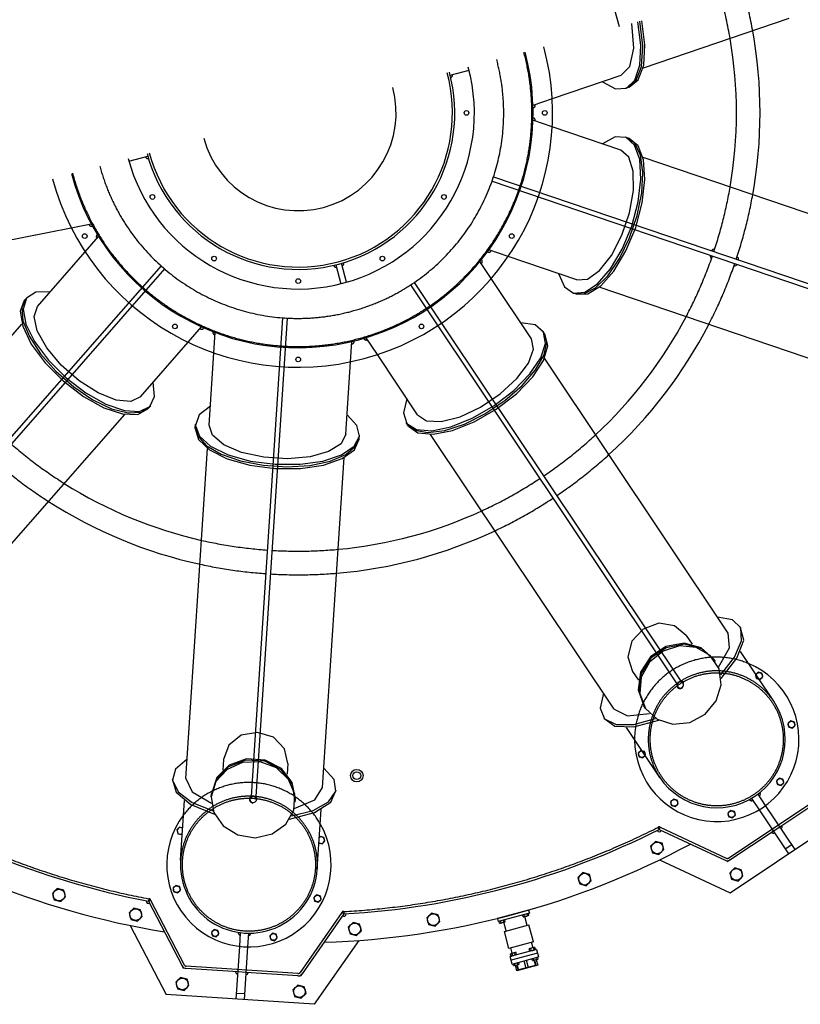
# Model space of a CAD drawing. Extents: x -1507204116 to 3732041488, y -170180604 to 62810664.
# Tile 21 of 54: x 124531 to 126526, y -871 to 1645. Entities that reach past the tile are written whole.
import ezdxf

# ---------------------------------------------------------------- set-up
doc = ezdxf.new("R2010")
doc.units = 0
doc.header["$LTSCALE"] = 1000
doc.header["$MEASUREMENT"] = 0
for name, pattern in [('TRATTEGGIATAX2', [1.5, 1, -0.5]), ('TRATTI1', [4, 2.5, -1.5]), ('TRATTI2', [10, 6, -4])]:
    doc.linetypes.add(name, pattern=pattern)
for name, color, linetype in [('CONTORNO', 7, 'CONTINUOUS'), ('LINEAFIN', 4, 'CONTINUOUS'), ('SALDATUR', 3, 'CONTINUOUS'), ('TRATTI1', 2, 'TRATTI1'), ('TRATTI2', 2, 'TRATTI2')]:
    doc.layers.add(name, color=color, linetype=linetype)

msp = doc.modelspace()

# ---------------------------------------------------------------- linework, layer by layer
at = {"layer": 'CONTORNO', "color": 0, "lineweight": -2}
for p, q in [((126496.4, 1647.7), (126124.1, 1521.3)), ((126067.3, 1502), (125892, 1442.5)), ((126088.9, 1472.4), (126078.6, 1468.9)), ((126067.3, 1312), (125892, 1371.5)), ((126088.9, 1341.6), (126078.6, 1345.1)), ((126923.8, 1021.2), (126124.1, 1292.7)), ((124481.6, 1077.1), (124663.2, 1113.2)), ((124576.6, 912.5), (124698.7, 1051.7)), ((125954.8, 980.5), (125779.5, 1040.1)), ((125839.2, 829.8), (125736.3, 983.7)), ((126811.3, 689.8), (126011.6, 961.3)), ((124543.1, 927.4), (124550.3, 935.6)), ((125953.9, 943.9), (125943.6, 947.4)), ((123980.2, 232.5), (124537.1, 867.5)), ((125874.3, 840.2), (125868.3, 849.2)), ((124839.7, 681.8), (124961.8, 821)), ((125015.3, 609), (125027.4, 793.8)), ((125548.1, 635.3), (125445.3, 789.3)), ((126341.7, 77.7), (125872.5, 779.9)), ((125364.6, 586.1), (125376.7, 770.9)), ((124858.9, 650.5), (124866.1, 658.7)), ((124243.4, 1.7), (124800.2, 636.7)), ((124979.7, 600.5), (124980.4, 611.3)), ((125525.1, 606.8), (125519, 615.9)), ((125398.8, 573), (125399.5, 583.9)), ((126050.7, -116.7), (125581.4, 585.5)), ((124956.2, -293.5), (125011.4, 549.2)), ((125305.4, -316.4), (125360.7, 526.3)), ((126234.4, 71.9), (126249.5, 49.3)), ((126458, -96.4), (126373, 30.9)), ((126309.1, 4.9), (126304.9, 11.2)), ((126097.1, -19.9), (126112.2, -42.5)), ((126418.3, -22), (126411.3, -28.9)), ((126427.7, -24.5), (126418.3, -22)), ((126430.3, -34), (126427.7, -24.5)), ((126411.3, -28.9), (126413.9, -38.4)), ((126413.9, -38.4), (126423.3, -40.9)), ((126423.3, -40.9), (126430.3, -34)), ((126130.4, -114.5), (126126.1, -108.2)), ((126501.2, -146.1), (126494.2, -153)), ((126510.7, -148.6), (126501.2, -146.1)), ((126513.2, -158.1), (126510.7, -148.6)), ((126167, -290.8), (126081.9, -163.6)), ((126494.2, -153), (126496.8, -162.5)), ((126496.8, -162.5), (126506.3, -165)), ((126506.3, -165), (126513.2, -158.1)), ((126118.7, -222.1), (126111.7, -229.1)), ((126128.2, -224.7), (126118.7, -222.1)), ((126130.7, -234.2), (126128.2, -224.7)), ((125052, -245), (125050.2, -272.1)), ((126111.7, -229.1), (126114.3, -238.6)), ((126114.3, -238.6), (126123.8, -241.1)), ((126123.8, -241.1), (126130.7, -234.2)), ((125216.7, -255.7), (125215, -282.9)), ((126472.1, -292.4), (126465.1, -299.4)), ((126465.1, -299.4), (126467.7, -308.9)), ((126481.5, -295), (126472.1, -292.4)), ((126484.1, -304.5), (126481.5, -295)), ((126467.7, -308.9), (126477.1, -311.4)), ((126477.1, -311.4), (126484.1, -304.5)), ((124942.5, -502.4), (124952.5, -349.7)), ((125020.7, -340.3), (125021.2, -332.7)), ((125235.3, -354.4), (125235.8, -346.8)), ((126201.6, -346.2), (126194.7, -353.2)), ((126211.1, -348.8), (126201.6, -346.2)), ((126213.6, -358.3), (126211.1, -348.8)), ((126473.6, -416.7), (126584.3, -342.7)), ((125291.7, -525.3), (125301.7, -372.6)), ((126194.7, -353.2), (126197.2, -362.7)), ((126197.2, -362.7), (126206.7, -365.2)), ((126206.7, -365.2), (126213.6, -358.3)), ((126348, -375.4), (126341, -382.3)), ((126346.6, -585.7), (126661.7, -375.2)), ((126357.5, -377.9), (126348, -375.4)), ((126420.7, -373.5), (126495.8, -486)), ((126512.5, -474.9), (126437.3, -362.4)), ((126341, -382.3), (126343.6, -391.8)), ((126343.6, -391.8), (126353.1, -394.3)), ((126353.1, -394.3), (126360, -387.4)), ((126360, -387.4), (126357.5, -377.9)), ((124939.7, -418.2), (124932.7, -425.1)), ((124932.7, -425.1), (124935.3, -434.6)), ((124947.9, -420.3), (124939.7, -418.2)), ((126165.6, -423.7), (126334.4, -502.7)), ((124935.3, -434.6), (124944.7, -437.1)), ((124944.7, -437.1), (124946.9, -435)), ((125299.2, -441.7), (125297.1, -443.9)), ((125308.7, -444.3), (125299.2, -441.7)), ((125311.2, -453.7), (125308.7, -444.3)), ((126346.2, -501.8), (126456.9, -427.8)), ((125296.1, -458.5), (125304.3, -460.7)), ((125304.3, -460.7), (125311.2, -453.7)), ((126155.8, -454.2), (126143.6, -466.5)), ((126143.6, -466.5), (126148.1, -483.2)), ((126172.6, -458.7), (126155.8, -454.2)), ((126164.8, -487.7), (126177, -475.4)), ((126177, -475.4), (126172.6, -458.7)), ((126487.5, -473.5), (126504.1, -462.4)), ((126148.1, -483.2), (126164.8, -487.7)), ((126166.4, -501.4), (126346.6, -585.7)), ((126358.3, -522.1), (126346, -534.3)), ((126375, -526.6), (126358.3, -522.1)), ((126379.5, -543.3), (126375, -526.6)), ((125970.2, -534), (125957.9, -546.3)), ((125957.9, -546.3), (125962.4, -563)), ((125986.9, -538.5), (125970.2, -534)), ((125991.4, -555.2), (125986.9, -538.5)), ((126346, -534.3), (126350.5, -551.1)), ((126350.5, -551.1), (126367.2, -555.6)), ((126367.2, -555.6), (126379.5, -543.3)), ((124627.2, -574.9), (124614.9, -587.1)), ((124643.9, -579.3), (124627.2, -574.9)), ((124929.9, -567.1), (124923, -574)), ((124923, -574), (124925.5, -583.5)), ((124939.4, -569.6), (124929.9, -567.1)), ((124941.9, -579.1), (124939.4, -569.6)), ((125962.4, -563), (125979.1, -567.5)), ((125979.1, -567.5), (125991.4, -555.2)), ((124614.9, -587.1), (124619.4, -603.8)), ((124636.1, -608.3), (124648.4, -596.1)), ((124648.4, -596.1), (124643.9, -579.3)), ((124925.5, -583.5), (124935, -586)), ((124935, -586), (124941.9, -579.1)), ((125289.4, -590.6), (125282.5, -597.6)), ((125282.5, -597.6), (125285, -607.1)), ((125298.9, -593.2), (125289.4, -590.6)), ((125294.5, -609.6), (125301.5, -602.7)), ((125301.5, -602.7), (125298.9, -593.2)), ((124619.4, -603.8), (124636.1, -608.3)), ((124823, -624.6), (124810.8, -636.8)), ((124839.8, -629), (124823, -624.6)), ((124860.5, -607), (124946.3, -772.5)), ((125285, -607.1), (125294.5, -609.6)), ((124810.8, -636.8), (124815.3, -653.5)), ((124815.3, -653.5), (124832, -658)), ((124832, -658), (124844.3, -645.8)), ((124844.3, -645.8), (124839.8, -629)), ((125359.4, -639.7), (125252.7, -792.6)), ((125583.8, -637.6), (125571.5, -649.8)), ((125571.5, -649.8), (125576, -666.5)), ((125600.5, -642), (125583.8, -637.6)), ((125605, -658.8), (125600.5, -642)), ((125751.9, -651.4), (125751.4, -651.1)), ((125831.5, -630.1), (125751.9, -651.4)), ((125751.9, -651.4), (125753.9, -659.2)), ((125833.6, -637.8), (125753.9, -659.2)), ((125817.9, -646.8), (125816.7, -642.4)), ((125830.8, -644.1), (125819.9, -647)), ((125821.5, -645.9), (125820.3, -641.4)), ((125827.7, -668.9), (125821.7, -646.5)), ((125828.8, -643.9), (125827.6, -639.4)), ((125832.4, -643), (125831.2, -638.5)), ((125831.8, -629.6), (125831.5, -630.1)), ((125831.5, -630.1), (125833.6, -637.8)), ((124813.8, -669.1), (124905.5, -845.8)), ((125383.1, -661.3), (125370.8, -673.5)), ((125370.8, -673.5), (125375.3, -690.2)), ((125399.8, -665.8), (125383.1, -661.3)), ((125404.3, -682.5), (125399.8, -665.8)), ((125576, -666.5), (125592.7, -671)), ((125592.7, -671), (125605, -658.8)), ((125757.5, -663), (125756.3, -658.5)), ((125759.5, -663.2), (125770.4, -660.2)), ((125761.2, -662), (125760, -657.6)), ((125768.4, -660.1), (125767.2, -655.6)), ((125774.6, -683.1), (125768.6, -660.7)), ((125769.8, -684.4), (125832.5, -667.6)), ((125772, -659.1), (125770.8, -654.6)), ((125844.2, -711.1), (125832.5, -667.6)), ((125028.3, -679.3), (125021.4, -686.2)), ((125021.4, -686.2), (125023.9, -695.7)), ((125023.9, -695.7), (125033.4, -698.3)), ((125037.8, -681.8), (125028.3, -679.3)), ((125033.4, -698.3), (125040.3, -691.3)), ((125040.3, -691.3), (125037.8, -681.8)), ((125177.2, -689.1), (125170.3, -696)), ((125170.3, -696), (125172.8, -705.5)), ((125186.7, -691.6), (125177.2, -689.1)), ((125182.3, -708), (125189.3, -701.1)), ((125189.3, -701.1), (125186.7, -691.6)), ((125375.3, -690.2), (125392, -694.7)), ((125392, -694.7), (125404.3, -682.5)), ((125781.4, -727.9), (125769.8, -684.4)), ((125084.6, -857.5), (125093.4, -722.5)), ((125113.4, -723.8), (125104.5, -858.8)), ((125172.8, -705.5), (125182.3, -708)), ((125397.5, -707.4), (125283.6, -870.5)), ((125844.2, -711.1), (125781.4, -727.9)), ((125791.5, -746.4), (125786.2, -726.6)), ((125834.8, -734.1), (125833.5, -729.1)), ((125846, -725.1), (125835.1, -728)), ((125838.5, -733.2), (125837.1, -728.1)), ((125843, -725.9), (125839.4, -712.4)), ((125845.7, -731.2), (125844.4, -726.2)), ((125849.3, -730.3), (125848, -725.2)), ((125851.9, -730.2), (125784.3, -748.3)), ((125789.5, -767.7), (125784.3, -748.3)), ((125786.5, -747.1), (125785.2, -742)), ((125786.8, -740.9), (125797.7, -738)), ((125854.5, -739.9), (125786.9, -758)), ((125790.2, -746.1), (125788.8, -741.1)), ((125789.5, -767.7), (125857.1, -749.6)), ((125797.4, -744.2), (125796.1, -739.1)), ((125801, -743.2), (125799.7, -738.2)), ((125841.4, -758.6), (125840.2, -754.1)), ((125845, -757.6), (125843.8, -753.1)), ((125852.3, -755.7), (125851, -751.2)), ((125851.9, -730.2), (125857.1, -749.6)), ((125855.9, -754.7), (125854.7, -750.2)), ((125089.1, -787.6), (124956.2, -778.9)), ((125793.1, -771.5), (125791.9, -767)), ((125795.1, -771.7), (125805.9, -768.7)), ((125796.7, -770.5), (125795.5, -766.1)), ((125801.9, -785), (125798.1, -770.8)), ((125855, -770.8), (125801.9, -785)), ((125804, -768.6), (125802.7, -764.1)), ((125807.6, -767.6), (125806.4, -763.1)), ((125825.6, -778.7), (125820.4, -759.4)), ((125831.3, -777.2), (125826.2, -757.8)), ((125854.2, -755.8), (125843.4, -758.7)), ((125851.2, -756.6), (125855, -770.8)), ((124942.3, -801.7), (124930.1, -813.9)), ((124959.1, -806.1), (124942.3, -801.7)), ((125242, -797.7), (125109.1, -788.9)), ((124930.1, -813.9), (124934.6, -830.6)), ((124951.3, -835.1), (124963.5, -822.9)), ((124963.5, -822.9), (124959.1, -806.1)), ((125241.7, -821.3), (125229.4, -833.5)), ((125258.4, -825.8), (125241.7, -821.3)), ((125262.9, -842.5), (125258.4, -825.8)), ((125283.6, -870.5), (124905.5, -845.8)), ((124934.6, -830.6), (124951.3, -835.1)), ((125105.5, -843.8), (125085.5, -842.5)), ((125229.4, -833.5), (125233.9, -850.3)), ((125233.9, -850.3), (125250.7, -854.7)), ((125250.7, -854.7), (125262.9, -842.5))]:
    msp.add_line(p, q, dxfattribs=at)
at = {"layer": 'CONTORNO', "color": 0, "linetype": 'Continuous', "lineweight": -2}
for points in [[(126020.9, 1486.2, 0), (126053.4, 1468.6, 0), (126081.8, 1470.1, 0), (126103.4, 1490.8, 0), (126116, 1528.6, 0), (126118.5, 1579.8, 0), (126110.7, 1639.5, 0)], [(126020.9, 1486.2, 0), (126053.4, 1468.6, 0), (126081.8, 1470.1, 0), (126103.4, 1490.8, 0), (126116, 1528.6, 0), (126118.5, 1579.8, 0), (126110.7, 1639.5, 0)], [(126067.3, 1502, 0), (126090.7, 1525.4, 0), (126100.7, 1572.5, 0), (126095.8, 1635.5, 0)], [(126081.1, 1469.8, 0), (126105.5, 1487.8, 0), (126120.2, 1525.2, 0), (126123.8, 1578.2, 0), (126115.9, 1640.9, 0)], [(126081.1, 1469.8, 0), (126105.5, 1487.8, 0), (126120.2, 1525.2, 0), (126123.8, 1578.2, 0), (126115.9, 1640.9, 0)], [(126088.9, 1472.4, 0), (126112, 1491.5, 0), (126125.8, 1529, 0), (126128.9, 1581.1, 0), (126121.1, 1642.3, 0)], [(125908.4, 996.3, 0), (125923.1, 962.8, 0), (125946.2, 946.6, 0), (125975.3, 949.2, 0), (126007.9, 970.4, 0), (126040.7, 1008.1, 0), (126070.7, 1058.8, 0), (126095.1, 1117.7, 0), (126111.6, 1179.4, 0), (126118.7, 1237.9, 0), (126115.6, 1287.8, 0), (126102.7, 1324.4, 0), (126081.1, 1344.2, 0), (126053, 1345.3, 0), (126020.9, 1327.7, 0)], [(125908.4, 996.3, 0), (125923.1, 962.8, 0), (125946.2, 946.6, 0), (125975.3, 949.2, 0), (126007.9, 970.4, 0), (126040.7, 1008.1, 0), (126070.7, 1058.8, 0), (126095.1, 1117.7, 0), (126111.6, 1179.4, 0), (126118.7, 1237.9, 0), (126115.6, 1287.8, 0), (126102.7, 1324.4, 0), (126081.1, 1344.2, 0), (126053, 1345.3, 0), (126020.9, 1327.7, 0)], [(125946.2, 946.6, 0), (125972.7, 945, 0), (126002.8, 960.2, 0), (126034.1, 990.9, 0), (126063.8, 1034.5, 0), (126089.6, 1087.4, 0), (126109.2, 1145.1, 0), (126121, 1202.8, 0), (126123.9, 1255.5, 0), (126117.8, 1298.9, 0), (126103.1, 1329.3, 0), (126081.1, 1344.2, 0)], [(125946.2, 946.6, 0), (125972.7, 945, 0), (126002.8, 960.2, 0), (126034.1, 990.9, 0), (126063.8, 1034.5, 0), (126089.6, 1087.4, 0), (126109.2, 1145.1, 0), (126121, 1202.8, 0), (126123.9, 1255.5, 0), (126117.8, 1298.9, 0), (126103.1, 1329.3, 0), (126081.1, 1344.2, 0)], [(125953.9, 943.9, 0), (125983.2, 944.8, 0), (126016.2, 965.1, 0), (126049.7, 1002.8, 0), (126080.5, 1054.2, 0), (126105.4, 1114.2, 0), (126122.2, 1177.1, 0), (126129.1, 1236.6, 0), (126125.4, 1286.9, 0), (126111.6, 1323.1, 0), (126088.9, 1341.6, 0)], [(125954.8, 980.5, 0), (125982.2, 982.4, 0), (126013, 1004, 0), (126043.6, 1042.8, 0), (126070.3, 1094.1, 0), (126089.8, 1151.6, 0), (126099.9, 1208.5, 0), (126099.2, 1257.9, 0), (126087.9, 1293.9, 0), (126067.3, 1312, 0)], [(124548.6, 933.5, 0), (124537, 909.7, 0), (124539.5, 876, 0), (124555.9, 835.4, 0), (124584.8, 791.2, 0), (124623.8, 747.1, 0), (124669.6, 706.9, 0), (124718.4, 674, 0), (124765.9, 651.1, 0), (124808.4, 640.2, 0), (124842.1, 642.1, 0), (124864.2, 656.7, 0)], [(124608.9, 949.4, 0), (124572.4, 948.6, 0), (124548.6, 933.5, 0), (124539.8, 905.6, 0), (124546.9, 867.5, 0), (124569.2, 822.7, 0), (124604.5, 775.5, 0), (124649.7, 730.4, 0), (124700.3, 691.6, 0), (124751.7, 662.7, 0), (124798.9, 646.4, 0), (124837.7, 644.4, 0), (124864.2, 656.7, 0), (124876.1, 682.3, 0), (124872.1, 718.6, 0)], [(124543.1, 927.4, 0), (124532.8, 900, 0), (124538.9, 861.8, 0), (124560.9, 816.4, 0), (124596.6, 768.3, 0), (124642.5, 722.2, 0), (124694.1, 682.7, 0), (124746.5, 653.6, 0), (124794.3, 637.7, 0), (124833.1, 636.7, 0), (124858.9, 650.5, 0)], [(124839.7, 681.8, 0), (124815.1, 669.7, 0), (124777.6, 673, 0), (124731.7, 691.3, 0), (124683, 722.3, 0), (124637.3, 762.4, 0), (124600.2, 806.7, 0), (124576, 849.8, 0), (124567.9, 886.6, 0), (124576.6, 912.5, 0)], [(125520.9, 676.1, 0), (125512.2, 640.6, 0), (125520.6, 613.7, 0), (125545.3, 598, 0), (125584, 595, 0), (125633, 604.9, 0), (125687.7, 626.9, 0), (125743, 658.8, 0), (125793.6, 697.6, 0), (125834.8, 739.8, 0), (125862.7, 781.2, 0), (125874.7, 818.1, 0), (125869.7, 846.9, 0), (125848.1, 865, 0), (125811.9, 870.6, 0)], [(125520.6, 613.7, 0), (125540.7, 596.3, 0), (125573.8, 590, 0), (125617.3, 595.3, 0), (125667.5, 611.8, 0), (125720.1, 638.1, 0), (125770.8, 671.9, 0), (125815.2, 710.5, 0), (125849.7, 750.6, 0), (125871.2, 788.7, 0), (125878.1, 821.8, 0), (125869.7, 846.9, 0)], [(125525.1, 606.8, 0), (125548.9, 589.7, 0), (125587.4, 585.7, 0), (125636.9, 595.2, 0), (125692.6, 617.3, 0), (125749, 649.7, 0), (125800.5, 689.4, 0), (125842.2, 732.4, 0), (125869.9, 774.5, 0), (125881, 811.7, 0), (125874.3, 840.2, 0)], [(125548.1, 635.3, 0), (125571, 620.2, 0), (125608.6, 618.5, 0), (125656.5, 630.7, 0), (125708.8, 655.1, 0), (125759.4, 688.9, 0), (125802, 727.9, 0), (125831.5, 767.5, 0), (125844.4, 802.9, 0), (125839.2, 829.8, 0)], [(125018.5, 658, 0), (124990, 635.1, 0), (124980.3, 608.6, 0), (124990.4, 581.1, 0), (125019.2, 555.2, 0), (125064.1, 533.2, 0), (125120.9, 517.4, 0), (125184.1, 509, 0), (125248, 509, 0), (125306.3, 517.4, 0), (125353.7, 533.3, 0), (125385.7, 555.2, 0), (125399.2, 581.2, 0), (125393.1, 608.6, 0), (125367.8, 635.1, 0)], [(124980.3, 608.6, 0), (124985.6, 582.6, 0), (125008.1, 557.4, 0), (125045.8, 535.2, 0), (125095.7, 517.7, 0), (125153.5, 506.5, 0), (125214.2, 502.5, 0), (125273, 506.1, 0), (125324.7, 516.9, 0), (125365, 534, 0), (125390.6, 556.1, 0), (125399.2, 581.1, 0)], [(125364.6, 586.1, 0), (125352.4, 561.6, 0), (125320.6, 541.4, 0), (125273.1, 528, 0), (125215.5, 522.9, 0), (125154.9, 526.9, 0), (125098.4, 539.4, 0), (125053.1, 558.9, 0), (125024.2, 583.1, 0), (125015.3, 609, 0)], [(124979.7, 600.5, 0), (124988.1, 572.4, 0), (125016.3, 545.8, 0), (125061.4, 523.2, 0), (125119, 506.8, 0), (125183.4, 498.2, 0), (125248.5, 498.3, 0), (125307.7, 507, 0), (125355.4, 523.6, 0), (125386.7, 546.3, 0), (125398.8, 573, 0)], [(126234.4, 71.9, 0), (126204.4, 96.8, 0), (126164.1, 102.8, 0), (126124.2, 88.2, 0), (126095.4, 56.9, 0), (126085.5, 17.4, 0), (126097.1, -19.9, 0)], [(126322.7, -28.8, 0), (126358.2, 16.6, 0), (126376, 58.1, 0), (126374.1, 91, 0), (126352.8, 111.9, 0), (126314.4, 118.5, 0)], [(126317, -9.6, 0), (126344.8, 40.3, 0), (126341.7, 77.7, 0)], [(126323.9, -37.8, 0), (126364.2, 13.9, 0), (126381.3, 60.1, 0), (126372.6, 94, 0)], [(126304.9, 11.2, 0), (126272.6, 40.5, 0), (126228.9, 52.1, 0), (126182.6, 43.8, 0), (126142.9, 17.2, 0), (126117.5, -22.4, 0), (126111.5, -67.2, 0), (126126.1, -108.2, 0)], [(126306.8, 8.4, 0), (126274.2, 37.8, 0), (126230.2, 49.3, 0), (126183.6, 40.6, 0), (126143.8, 13.4, 0), (126118.8, -26.7, 0), (126113.6, -71.8, 0), (126129.2, -112.8, 0)], [(126130.4, -114.5, 0), (126160.1, -142.3, 0), (126200.2, -155, 0), (126243.6, -150.3, 0), (126282.9, -129.1, 0), (126311.3, -95.1, 0), (126323.9, -54.1, 0), (126318.4, -13.2, 0), (126295.9, 20.4, 0), (126260.2, 41.1, 0), (126217.6, 45.2, 0), (126175.3, 32, 0), (126140.7, 3.8, 0), (126119.7, -34.6, 0), (126116.1, -76.4, 0), (126130.4, -114.5, 0)], [(126228.1, -49.3, 0), (126223.9, -46, 0), (126218.3, -45.7, 0), (126213.2, -48.5, 0), (126210.3, -53.4, 0), (126210.6, -58.8, 0), (126214, -62.8, 0), (126219.3, -64.2, 0), (126224.8, -62.4, 0)], [(126212.7, -59.5, 0), (126216.1, -62.2, 0), (126220.7, -62.6, 0), (126225, -60.5, 0), (126227.6, -56.6, 0), (126227.7, -52.1, 0), (126225.3, -48.5, 0), (126221.1, -46.9, 0), (126216.5, -47.8, 0), (126212.9, -51, 0), (126211.5, -55.3, 0), (126212.7, -59.5, 0)], [(126023.4, -76, 0), (126014.8, -113.9, 0), (126025.9, -141.6, 0), (126055.7, -155.9, 0), (126100.8, -155.4, 0), (126156.3, -140, 0)], [(126050.7, -116.7, 0), (126084, -133.9, 0), (126140.7, -127.3, 0)], [(126023.7, -139.1, 0), (126051.8, -160.1, 0), (126100.9, -162, 0), (126164.1, -144.5, 0)], [(125216.7, -255.7, 0), (125208.2, -217.7, 0), (125179.8, -188.4, 0), (125139.3, -175.7, 0), (125097.4, -183, 0), (125065.5, -208.3, 0), (125052, -245, 0)], [(124959.4, -244.6, 0), (124929.4, -269.5, 0), (124921.4, -298.2, 0), (124936.3, -327.7, 0), (124972.4, -354.7, 0), (125025.8, -376.3, 0)], [(125020.7, -340.3, 0), (125027.4, -380.5, 0), (125051.5, -414.9, 0), (125088.8, -437.6, 0), (125132.9, -444.8, 0), (125176.1, -435.1, 0), (125211.1, -410.2, 0), (125231.6, -374.4, 0), (125234.3, -334, 0), (125218.5, -295.9, 0), (125187.2, -266.7, 0), (125145.6, -251.4, 0), (125100.9, -252.7, 0), (125061, -270.4, 0), (125032.6, -301.4, 0), (125020.7, -340.3, 0)], [(125235.6, -350.2, 0), (125227.6, -307, 0), (125199.7, -271.1, 0), (125157.4, -249.6, 0), (125109.3, -247, 0), (125065, -263.6, 0), (125033.5, -296.2, 0), (125020.9, -338.2, 0)], [(125235.8, -346.8, 0), (125227.9, -303.9, 0), (125200.4, -268.1, 0), (125158.6, -246.5, 0), (125110.9, -243.4, 0), (125066.6, -259.4, 0), (125034.6, -291.2, 0), (125021.2, -332.7, 0)], [(125225.6, -389.4, 0), (125281.3, -375, 0), (125320.6, -352.9, 0), (125339.2, -325.6, 0), (125335.1, -296.1, 0), (125308.6, -267.5, 0)], [(124921.2, -294.9, 0), (124930.7, -328.6, 0), (124968.5, -360, 0), (125029.3, -384.7, 0)], [(124956.2, -293.5, 0), (124972.2, -327.5, 0), (125021.2, -356.8, 0)], [(125221, -397.2, 0), (125284.5, -380.7, 0), (125326.1, -354.5, 0), (125339.9, -322.3, 0)], [(125232.7, -370.6, 0), (125285.1, -348, 0), (125305.4, -316.4, 0)], [(125138, -348, 0), (125136.6, -342.9, 0), (125132.4, -339.2, 0), (125126.6, -338.3, 0), (125121.4, -340.5, 0), (125118.3, -344.9, 0), (125118.6, -350.2, 0), (125122, -354.5, 0), (125127.4, -356.4, 0)], [(125119.6, -346.8, 0), (125120.6, -351, 0), (125124, -354.1, 0), (125128.7, -355, 0), (125133.2, -353.5, 0), (125136, -350, 0), (125136.3, -345.7, 0), (125133.9, -341.9, 0), (125129.7, -339.8, 0), (125125, -340.1, 0), (125121.2, -342.7, 0), (125119.6, -346.8, 0)]]:
    msp.add_polyline3d(points, dxfattribs=at)
at = {"layer": 'CONTORNO', "color": 0, "lineweight": -2}
for centre, radius in [((125673, 1407), 6), ((125873, 1407), 6), ((124870.6, 1192), 6), ((125615.4, 1192), 6), ((124697.4, 1092), 6), ((125788.6, 1092), 6), ((125028, 1034.6), 6), ((125458, 1034.6), 6), ((125243, 977), 6), ((124928, 861.4), 6), ((125558, 861.4), 6), ((125243, 777), 6), ((126420.8, -31.4), 8.5), ((126503.7, -155.5), 8.5), ((126121.2, -231.6), 8.5), ((125392.6, -286.4), 16), ((125392.6, -286.4), 10), ((126474.6, -301.9), 8.5), ((126204.1, -355.7), 8.5), ((126350.5, -384.8), 8.5), ((126160.3, -470.9), 15), ((126362.8, -538.8), 15), ((125974.6, -550.8), 15), ((124631.6, -591.6), 15), ((124932.4, -576.6), 8.5), ((125292, -600.1), 8.5), ((124827.5, -641.3), 15), ((125588.3, -654.3), 15), ((125387.6, -678), 15), ((125030.9, -688.8), 8.5), ((125179.8, -698.5), 8.5), ((124946.8, -818.4), 15), ((125246.2, -838), 15)]:
    msp.add_circle(centre, radius, dxfattribs=at)
for centre, radius, start, end in [((125243, 1407), 1180.2, 349.7776, 10.2224), ((125243, 1407), 1119.8, 350.2405, 9.7595), ((125243, 1407), 650, 195, 15), ((125243, 1407), 600, 195, 15), ((125243, 1407), 450, 195, 15), ((125243, 1407), 400, 195, 15), ((125243, 1407), 394, 195, 15), ((125243, 1407), 250, 195, 15), ((125243, 1407), 1119.8, 312.7405, 332.2595), ((125243, 1407), 1180.2, 312.2776, 332.7224), ((125243, 1407), 1119.8, 237.7405, 257.2595), ((125243, 1407), 1180.2, 237.2776, 257.7224), ((125243, 1407), 1119.8, 275.2405, 294.7595), ((125243, 1407), 1180.2, 274.7776, 295.2224), ((126312.5, -193.6), 210, 180.1927, 67.3073), ((126312.5, -193.6), 175, 213.75, 33.75), ((125243, 1407), 2050, 235.7547, 259.2453), ((125243, 1407), 2120, 234.282, 260.718), ((125117.1, -513.9), 210, 142.6927, 29.8073), ((124942.2, -427.6), 8.5, 48.9025, 303.5975), ((125243, 1407), 2050, 273.2547, 296.7453), ((125301.8, -451.2), 8.5, 228.9025, 123.5975), ((125243, 1407), 2120, 271.782, 298.218), ((125117.1, -513.9), 175, 176.25, 356.25), ((126339.5, -491.8), 12, 244.9221, 303.75), ((125819.1, -644), 3.06, 247.1211, 322.8789), ((125822.4, -634.7), 11.3, 265.5288, 304.4712), ((125830, -641.1), 3.06, 247.1211, 322.8789), ((125758.7, -660.2), 3.06, 247.1211, 322.8789), ((125762, -650.8), 11.3, 265.5288, 304.4712), ((125769.6, -657.3), 3.06, 247.1211, 322.8789), ((125835.9, -731), 3.06, 67.1211, 142.8789), ((125843.5, -737.4), 11.3, 85.5288, 124.4712), ((125846.8, -728), 3.06, 67.1211, 142.8789), ((125787.6, -743.9), 3.06, 67.1211, 142.8789), ((125787.7, -744.3), 3.06, 247.1211, 322.8789), ((125795.2, -750.4), 11.3, 85.5288, 124.4712), ((125791, -734.9), 11.3, 265.5288, 304.4712), ((125798.5, -741), 3.06, 67.1211, 142.8789), ((125798.6, -741.4), 3.06, 247.1211, 322.8789), ((125836, -731.3), 3.06, 247.1211, 322.8789), ((125839.3, -721.9), 11.3, 265.5288, 304.4712), ((125846.9, -728.4), 3.06, 247.1211, 322.8789), ((124957, -767), 12, 207.4221, 266.25), ((125794.3, -768.7), 3.06, 247.1211, 322.8789), ((125797.6, -759.3), 11.3, 265.5288, 304.4712), ((125805.1, -765.8), 3.06, 247.1211, 322.8789), ((125842.6, -755.8), 3.06, 247.1211, 322.8789), ((125845.9, -746.4), 11.3, 265.5288, 304.4712), ((125853.4, -752.8), 3.06, 247.1211, 322.8789), ((125242.8, -785.7), 12, 266.25, 325.0779)]:
    msp.add_arc(centre, radius, start, end, dxfattribs=at)
at = {"layer": 'LINEAFIN', "color": 0, "lineweight": -2}
for p, q in [((126334.4, -502.7), (126340.5, -505.6)), ((126346.2, -501.8), (126340.5, -505.6)), ((124946.3, -772.5), (124949.4, -778.5)), ((124956.2, -778.9), (124949.4, -778.5)), ((125242, -797.7), (125248.8, -798.1)), ((125252.7, -792.6), (125248.8, -798.1))]:
    msp.add_line(p, q, dxfattribs=at)
for radius, end in [(1750, 200.8232), (1723.8, 200.0034), (1683.8, 198.6783), (850, 195)]:
    msp.add_arc((125243, 1407), radius, 15, end, dxfattribs=at)
at = {"layer": 'SALDATUR', "color": 0, "linetype": 'TRATTEGGIATAX2', "lineweight": -2}
for centre, start, end in [((125631.3, 1503.3), 283.8541, 15), ((125842.7, 1425.8), 271.5058, 18.75), ((125842.7, 1388.2), 341.25, 88.4942), ((124858.6, 1296.2), 195, 286.1459), ((124714.3, 1123.4), 191.25, 298.4942), ((124733, 1090.9), 121.5058, 228.75), ((125707.4, 1027), 303.75, 50.9942), ((125730.2, 1056.8), 234.0058, 341.25), ((125339.3, 1018.7), 193.8541, 285), ((125353.8, 1022.6), 285, 16.1459), ((124996.2, 860.1), 228.75, 335.9942), ((125030.8, 845.8), 159.0058, 266.25), ((125416.3, 832.6), 196.5058, 303.75), ((125380.1, 822.9), 266.25, 13.4942), ((126401.2, -344.4), 209.4919, 303.75), ((126417.9, -333.3), 303.75, 38.0081), ((125095.7, -687.6), 171.9919, 266.25), ((125115.7, -688.9), 266.25, 0.5081)]:
    msp.add_arc(centre, 6, start, end, dxfattribs=at)
at = {"layer": 'SALDATUR', "color": 0, "lineweight": -2}
for centre, radius, start, end in [((126305.3, 1052.7), 6, 71.7105, 161.25), ((126301.5, 1041.4), 6, 161.25, 250.7895), ((126362.4, 1033.3), 6, 341.25, 71.6869), ((126358.6, 1022), 6, 250.8131, 341.25), ((126165.6, -423.7), 6, 206.6614, 334.9221), ((126165.3, -420.7), 3.72, 41.2366, 146.6719), ((126473.6, -416.7), 6, 303.75, 33.75), ((126456.9, -427.8), 6, 213.75, 303.75), ((124862.1, -604.5), 3.72, 3.7366, 109.1719), ((124860.5, -607), 6, 169.1614, 297.4221), ((125358.1, -637), 3.72, 63.3281, 168.7634), ((125359.4, -639.7), 6, 235.0779, 3.3386), ((125089.1, -787.6), 6, 176.25, 266.25), ((125109.1, -788.9), 6, 266.25, 356.25)]:
    msp.add_arc(centre, radius, start, end, dxfattribs=at)
at = {"layer": 'TRATTI1', "color": 0, "lineweight": -2}
for p, q in [((125631.3, 1503.3), (125679.5, 1516.2)), ((124810.3, 1283.3), (124858.6, 1296.2)), ((125339.3, 1018.7), (125352.2, 970.4)), ((125366.7, 974.3), (125353.8, 1022.6)), ((126401.2, -344.4), (126420.7, -373.5)), ((126437.3, -362.4), (126417.9, -333.3)), ((126456.9, -427.8), (126473.6, -416.7)), ((125093.4, -722.5), (125095.7, -687.6)), ((125115.7, -688.9), (125113.4, -723.8)), ((125805.2, -783.6), (125802.3, -772.6)), ((125806.3, -781.8), (125803.7, -772.2)), ((125806.3, -781.8), (125849.6, -770.2)), ((125849.6, -770.2), (125847, -760.6)), ((125851.4, -771.2), (125848.5, -760.2)), ((125849.6, -770.2), (125852, -771.6)), ((125109.1, -788.9), (125089.1, -787.6)), ((125804.9, -784.2), (125806.3, -781.8))]:
    msp.add_line(p, q, dxfattribs=at)
at = {"layer": 'TRATTI2', "color": 0, "lineweight": -2}
for p, q in [((125892, 1442.5), (125842.7, 1425.8)), ((125892, 1371.5), (125842.7, 1388.2)), ((125742, 1243.9), (126902.2, 850.1)), ((125738.2, 1232.6), (126898.3, 838.8)), ((124663.2, 1113.2), (124714.3, 1123.4)), ((124698.7, 1051.7), (124733, 1090.9)), ((125779.5, 1040.1), (125730.2, 1056.8)), ((124892.4, 1016.3), (124084.6, 95.2)), ((124901.4, 1008.4), (124093.6, 87.2)), ((125736.3, 983.7), (125707.4, 1027)), ((125529.7, 967.2), (126210.3, -51.5)), ((125539.6, 973.8), (126220.3, -44.8)), ((125202.7, 883.5), (125122.6, -339)), ((125214.7, 882.8), (125134.5, -339.8)), ((124961.8, 821), (124996.2, 860.1)), ((125027.4, 793.8), (125030.8, 845.8)), ((125445.3, 789.3), (125416.3, 832.6)), ((125376.7, 770.9), (125380.1, 822.9)), ((126342.8, -496.8), (126581, -337.7)), ((126162.2, -418.7), (126165.6, -423.7)), ((126165.6, -423.7), (126168.1, -418.3)), ((126168.1, -418.3), (126336.9, -497.3)), ((124860.9, -601), (124860.5, -607)), ((124860.5, -607), (124865.8, -604.2)), ((124865.8, -604.2), (124951.6, -769.7)), ((125354.5, -636.3), (125247.7, -789.1)), ((125359.4, -639.7), (125354.5, -636.3)), ((125359.8, -633.7), (125359.4, -639.7)), ((125242.4, -791.7), (124956.6, -772.9))]:
    msp.add_line(p, q, dxfattribs=at)
for centre in [(126312.5, -193.6), (125117.1, -513.9)]:
    msp.add_circle(centre, 170, dxfattribs=at)
for centre, radius, start, end in [((125243, 1407), 1810, 11.6469, 201.3439), ((125243, 1407), 1790, 12.7758, 201.2864), ((125243, 1407), 1180.2, 10.2224, 15), ((125243, 1407), 1119.8, 9.7595, 15), ((125243, 1407), 597, 195, 15), ((125243, 1407), 525, 195, 15), ((125243, 1407), 1119.8, 341.557, 350.2405), ((125243, 1407), 1180.2, 341.5413, 349.7776), ((125243, 1407), 1119.8, 332.2595, 340.943), ((125243, 1407), 1180.2, 332.7224, 340.9587), ((125243, 1407), 1119.8, 304.057, 312.7405), ((125243, 1407), 1119.8, 229.057, 237.7405), ((125243, 1407), 1180.2, 304.0413, 312.2776), ((125243, 1407), 1180.2, 229.0413, 237.2776), ((125243, 1407), 1119.8, 294.7595, 303.443), ((125243, 1407), 1180.2, 295.2224, 303.4587), ((125243, 1407), 1119.8, 257.2595, 265.943), ((125243, 1407), 1119.8, 266.557, 275.2405), ((125243, 1407), 1180.2, 257.7224, 265.9587), ((125243, 1407), 1180.2, 266.5413, 274.7776), ((126312.5, -193.6), 210, 67.3073, 180.1927), ((126312.5, -193.6), 175, 33.75, 213.75), ((125243, 1407), 2044, 235.7754, 259.2246), ((125117.1, -513.9), 210, 29.8073, 142.6927), ((125117.1, -513.9), 175, 356.25, 176.25), ((125243, 1407), 2044, 273.2754, 296.7246), ((126339.5, -491.8), 6, 244.9221, 303.75), ((124957, -767), 6, 207.4221, 266.25), ((125242.8, -785.7), 6, 266.25, 325.0779)]:
    msp.add_arc(centre, radius, start, end, dxfattribs=at)

doc.saveas('drawing.dxf')
